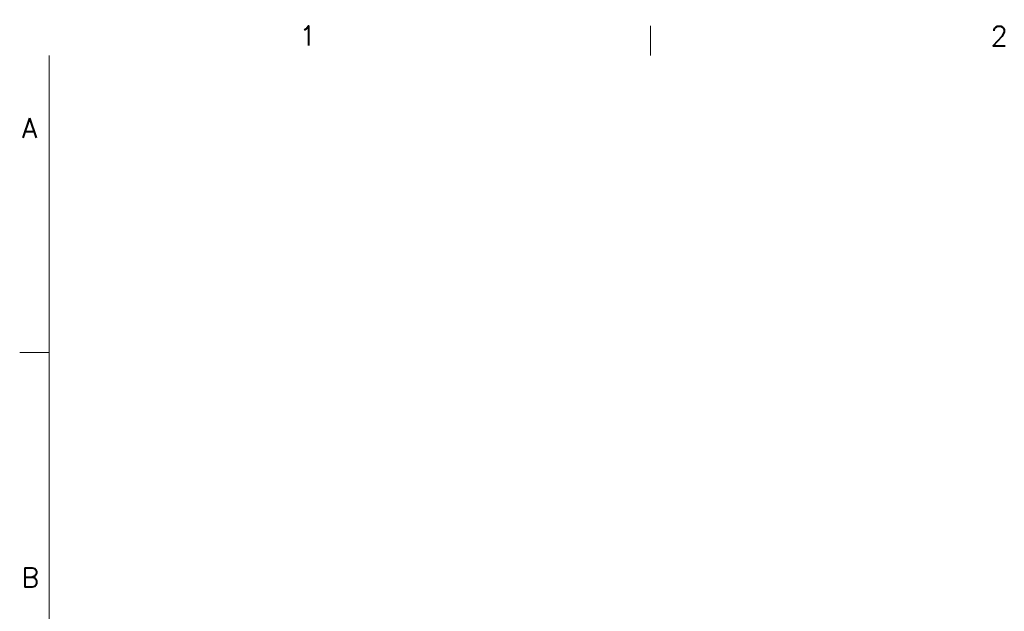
# Model space of a CAD drawing. Header units: inches. Extents: x 4 to 472, y 10 to 298.
# Tile 21 of 45: x 7 to 120, y 227 to 295. Entities that reach past the tile are written whole.
import ezdxf

# ---------------------------------------------------------------- set-up
doc = ezdxf.new("R2010")
doc.units = ezdxf.units.IN
doc.header["$LTSCALE"] = 28
doc.header["$MEASUREMENT"] = 0
doc.layers.get('0').update_dxf_attribs({"lineweight": 0})
doc.layers.add('Border (ANSI)', color=7, linetype='Continuous', lineweight=5)
doc.styles.add('Note Text (ANSI)', font='RomanS.shx')

# ---------------------------------------------------------------- blocks, each defined once
blk = doc.blocks.new('Borders Default Border')
at = {"layer": 'Border (ANSI)'}
for p, q in [((2.8333, 10.38), (2.8333, 10.5)), ((0.38, 9.1667), (0.26, 9.1667))]:
    blk.add_line(p, q, dxfattribs=at)
at = {"layer": 'Border (ANSI)', "flags": 128}
blk.add_lwpolyline([(0.38, 0.62), (0.38, 10.38)], dxfattribs=at)
at = {"layer": 'Border (ANSI)', "char_height": 0.08, "attachment_point": 7, "style": 'Note Text (ANSI)'}
for s, insert in [('1', (1.401, 10.42)), ('2', (4.2213, 10.4192)), ('A', (0.2688, 10.0431)), ('B', (0.2668, 8.2092))]:
    blk.add_mtext(s, dxfattribs=dict(at, insert=insert))

msp = doc.modelspace()

# ---------------------------------------------------------------- block references
at = {"xscale": 28, "yscale": 28, "zscale": 28}
msp.add_blockref('Borders Default Border', (0, 0), dxfattribs=at)

doc.saveas('drawing.dxf')
